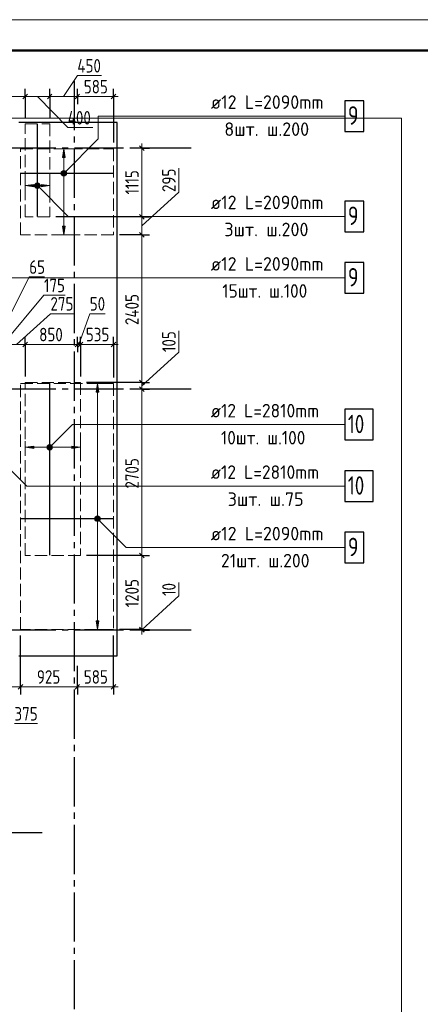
# Model space of a CAD drawing. Header units: millimetres. Extents: x 0 to 40165, y 0 to 42000.
# Tile 14 of 15: x 11413 to 17932, y 25981 to 42000. Entities that reach past the tile are written whole.
import ezdxf

# ---------------------------------------------------------------- set-up
doc = ezdxf.new("R2010")
doc.units = ezdxf.units.MM
doc.linetypes.add('______2', pattern=[270, 200, -70])
doc.linetypes.add('______5', pattern=[1100, 800, -100, 100, -100])
for name, color, linetype, lineweight in [('Standard', 7, 'Continuous', 25), ('ДОП Верх по Х', 7, 'Continuous', 25), ('ЖБ Перекрытие верхний уровень', 7, 'Continuous', 35), ('Оси', 40, '______5', 18), ('Позиционная метка номер позиции', 7, 'Continuous', 13), ('Примечания', 7, 'Continuous', 25)]:
    doc.layers.add(name, color=color, linetype=linetype, lineweight=lineweight)
doc.styles.add('GOST 2.304-81', font='txt')
doc.styles.add('ISOCPEUR', font='txt')

msp = doc.modelspace()

# ---------------------------------------------------------------- hatches: boundary and pattern name
at = {"layer": 'ДОП Верх по Х', "linetype": 'Continuous', "lineweight": 13, "transparency": 33554687}
for points in [[(12152, 39760), (12132, 39900), (12112, 39760)], [(12094, 39500), (12169, 39500), (12164, 39519)], [(12094, 39500), (12164, 39519), (12100, 39519)], [(12100, 39481), (12169, 39500), (12094, 39500)], [(12100, 39519), (12164, 39519), (12151, 39532)], [(12100, 39519), (12151, 39532), (12113, 39532)], [(12100, 39481), (12164, 39481), (12169, 39500)], [(12113, 39468), (12164, 39481), (12100, 39481)], [(12113, 39532), (12151, 39532), (12132, 39538)], [(12113, 39468), (12151, 39468), (12164, 39481)], [(12151, 39468), (12113, 39468), (12132, 39462)], [(11668, 39281), (11668, 39319), (11663, 39300)], [(11668, 39319), (11682, 39268), (11682, 39332)], [(11668, 39319), (11668, 39281), (11682, 39268)], [(11682, 39332), (11701, 39262), (11701, 39338)], [(11682, 39332), (11682, 39268), (11701, 39262)], [(11701, 39338), (11701, 39262), (11719, 39268)], [(11701, 39338), (11719, 39268), (11719, 39332)], [(11719, 39332), (11719, 39268), (11733, 39281)], [(11719, 39332), (11733, 39281), (11733, 39319)], [(11733, 39319), (11733, 39281), (11738, 39300)], [(11761, 39280), (11901, 39300), (11761, 39320)], [(12699, 35940), (12679, 36080), (12659, 35940)], [(11868, 35024), (11868, 35062), (11863, 35043)], [(11868, 35062), (11882, 35011), (11882, 35075)], [(11868, 35062), (11868, 35024), (11882, 35011)], [(11882, 35075), (11901, 35005), (11901, 35080)], [(11882, 35075), (11882, 35011), (11901, 35005)], [(11901, 35080), (11901, 35005), (11919, 35011)], [(11901, 35080), (11919, 35011), (11919, 35075)], [(11919, 35075), (11919, 35011), (11933, 35024)], [(11919, 35075), (11933, 35024), (11933, 35062)], [(11933, 35062), (11933, 35024), (11938, 35043)], [(12261, 35023), (12401, 35043), (12261, 35063)], [(12642, 33880), (12717, 33880), (12711, 33899)], [(12642, 33880), (12711, 33899), (12647, 33899)], [(12647, 33861), (12717, 33880), (12642, 33880)], [(12647, 33899), (12711, 33899), (12698, 33912)], [(12647, 33899), (12698, 33912), (12660, 33912)], [(12647, 33861), (12711, 33861), (12717, 33880)], [(12660, 33848), (12711, 33861), (12647, 33861)], [(12660, 33912), (12698, 33912), (12679, 33917)], [(12660, 33848), (12698, 33848), (12711, 33861)], [(12698, 33848), (12660, 33848), (12679, 33843)]]:
    msp.add_hatch(color=7, dxfattribs=at).paths.add_polyline_path(points)
for points in [[(11641, 39280), (11501, 39300), (11641, 39320)], [(12152, 38640), (12132, 38500), (12112, 38640)], [(11641, 35023), (11501, 35043), (11641, 35063)], [(12699, 32220), (12679, 32080), (12659, 32220)]]:
    msp.add_hatch(color=7, dxfattribs=at).paths.add_polyline_path(points, flags=16)
at = {"layer": 'Позиционная метка номер позиции', "linetype": 'Continuous', "lineweight": 13, "transparency": 33554687}
for points in [[(12089, 39511), (12164, 39468), (12100, 39532)], [(12089, 39489), (12143, 39457), (12089, 39511)], [(12089, 39511), (12143, 39457), (12164, 39468)], [(12120, 39457), (12089, 39489), (12100, 39468)], [(12089, 39489), (12120, 39457), (12143, 39457)], [(12100, 39532), (12175, 39489), (12120, 39543)], [(12100, 39532), (12164, 39468), (12175, 39489)], [(12120, 39543), (12175, 39489), (12175, 39511)], [(12120, 39543), (12175, 39511), (12143, 39543)], [(12143, 39543), (12175, 39511), (12164, 39532)], [(11658, 39311), (11689, 39343), (11669, 39332)], [(11689, 39343), (11658, 39311), (11658, 39289)], [(11689, 39343), (11658, 39289), (11712, 39343)], [(11712, 39343), (11658, 39289), (11669, 39268)], [(11712, 39343), (11669, 39268), (11733, 39332)], [(11733, 39332), (11669, 39268), (11689, 39257)], [(11733, 39332), (11689, 39257), (11744, 39311)], [(11744, 39311), (11689, 39257), (11712, 39257)], [(11744, 39311), (11712, 39257), (11744, 39289)], [(11744, 39289), (11712, 39257), (11733, 39268)], [(11869, 35075), (11944, 35031), (11889, 35086)], [(11889, 35086), (11944, 35031), (11944, 35054)], [(11889, 35086), (11944, 35054), (11912, 35086)], [(11912, 35086), (11944, 35054), (11932, 35075)], [(11857, 35054), (11932, 35011), (11869, 35075)], [(11857, 35031), (11912, 35000), (11857, 35054)], [(11857, 35054), (11912, 35000), (11932, 35011)], [(11889, 35000), (11857, 35031), (11869, 35011)], [(11857, 35031), (11889, 35000), (11912, 35000)], [(11869, 35075), (11932, 35011), (11944, 35031)], [(12636, 33891), (12668, 33923), (12647, 33912)], [(12668, 33923), (12636, 33891), (12636, 33869)], [(12668, 33923), (12636, 33869), (12691, 33923)], [(12691, 33923), (12636, 33869), (12647, 33848)], [(12691, 33923), (12647, 33848), (12711, 33912)], [(12711, 33912), (12647, 33848), (12668, 33837)], [(12711, 33912), (12668, 33837), (12722, 33891)], [(12722, 33891), (12668, 33837), (12691, 33837)], [(12722, 33891), (12691, 33837), (12722, 33869)], [(12722, 33869), (12691, 33837), (12711, 33848)]]:
    msp.add_hatch(color=7, dxfattribs=at).paths.add_polyline_path(points)

# ---------------------------------------------------------------- linework, layer by layer
at = {"layer": 'Standard', "color": 7, "linetype": 'Continuous', "lineweight": 13, "transparency": 33554687}
for p, q in [((12126, 40750), (12351, 41090)), ((12351, 41090), (12742, 41090)), ((11501, 40750), (11226, 40750)), ((11901, 40750), (11501, 40750)), ((11701, 40750), (12195, 40244)), ((12938, 40750), (12351, 40750)), ((12938, 40750), (13013, 40750)), ((12195, 40244), (12602, 40244)), ((13401, 39910), (13401, 39985)), ((13401, 38793), (13401, 39910)), ((14001, 39196), (14001, 39587)), ((13401, 38646), (14001, 39196)), ((11018, 36717), (11568, 37815)), ((11568, 37815), (11818, 37815)), ((11138, 36717), (11808, 37516)), ((11808, 37516), (12152, 37516)), ((11363, 36717), (11913, 37217)), ((11913, 37217), (12304, 37217)), ((12376, 36717), (12553, 37217)), ((12553, 37217), (12803, 37217)), ((14001, 36593), (14001, 36937)), ((11226, 36717), (11501, 36717)), ((11501, 36717), (12351, 36717)), ((12351, 36717), (12401, 36717)), ((12401, 36717), (12938, 36717)), ((12938, 36717), (13013, 36717)), ((13401, 36043), (14001, 36593)), ((13401, 35990), (13401, 36096)), ((14001, 32625), (14001, 32844)), ((13401, 32075), (14001, 32625)), ((13401, 32070), (13401, 32080)), ((13401, 32070), (13401, 31995)), ((11051, 31147), (11426, 31147)), ((11426, 31147), (12351, 31147)), ((12351, 31147), (12938, 31147)), ((12938, 31147), (13013, 31147)), ((11328, 30547), (11703, 30547))]:
    msp.add_line(p, q, dxfattribs=at)
at = {"layer": 'Standard', "color": 251, "linetype": 'Continuous', "lineweight": -3, "true_color": 0x656565, "transparency": 33554687}
for p, q in [((11501, 40750), (11501, 40875)), ((11901, 40750), (11901, 40875)), ((12351, 40750), (12351, 40875)), ((12938, 40750), (12938, 40875)), ((11501, 40750), (11501, 40625)), ((11901, 40750), (11901, 40625)), ((12351, 40750), (12351, 40625)), ((12351, 40750), (12351, 40750)), ((12938, 40750), (12938, 40625)), ((12938, 40750), (12938, 40000)), ((13401, 39910), (13276, 39910)), ((13401, 39910), (13526, 39910)), ((13401, 39910), (13401, 39910)), ((13401, 38793), (12001, 38793)), ((13401, 38793), (13276, 38793)), ((13401, 38793), (13526, 38793)), ((13401, 38500), (13038, 38500)), ((13401, 38500), (13276, 38500)), ((13401, 38500), (13526, 38500)), ((11501, 36717), (11501, 36842)), ((11501, 36717), (11501, 36592)), ((11501, 36717), (11501, 36196)), ((12351, 36717), (12351, 36842)), ((12351, 36717), (12351, 36592)), ((12351, 36717), (12351, 36717)), ((12401, 36717), (12401, 36842)), ((12401, 36717), (12401, 36592)), ((12401, 36717), (12401, 36196)), ((12938, 36717), (12938, 36842)), ((12938, 36717), (12938, 36592)), ((12938, 36717), (12938, 36180)), ((13401, 36096), (12501, 36096)), ((13401, 36096), (13276, 36096)), ((13401, 36096), (13526, 36096)), ((13401, 35990), (13276, 35990)), ((13401, 35990), (13526, 35990)), ((13401, 35990), (13401, 35990)), ((13401, 33284), (12501, 33284)), ((13401, 33284), (13276, 33284)), ((13401, 33284), (13526, 33284)), ((13401, 32080), (13038, 32080)), ((13401, 32080), (13276, 32080)), ((13401, 32070), (13276, 32070)), ((13401, 32080), (13526, 32080)), ((13401, 32070), (13526, 32070)), ((13401, 32070), (13401, 32070)), ((12938, 31147), (12938, 31980)), ((11426, 31147), (11426, 31272)), ((12351, 31147), (12351, 31272)), ((12938, 31147), (12938, 31272)), ((11426, 31147), (11426, 31022)), ((12351, 31147), (12351, 31022)), ((12938, 31147), (12938, 31022))]:
    msp.add_line(p, q, dxfattribs=at)
at = {"layer": 'Standard', "color": 7, "linetype": 'Continuous', "lineweight": 25, "transparency": 33554687}
for p, q in [((11538, 40788), (11463, 40712)), ((11938, 40788), (11863, 40712)), ((12388, 40788), (12313, 40712)), ((12975, 40788), (12900, 40712)), ((13438, 39872), (13363, 39948)), ((13438, 38755), (13363, 38831)), ((13438, 38462), (13363, 38538)), ((11463, 36680), (11538, 36755)), ((12313, 36680), (12388, 36755)), ((12363, 36680), (12438, 36755)), ((12900, 36680), (12975, 36755)), ((13438, 36058), (13363, 36133)), ((13438, 35953), (13363, 36028)), ((13438, 33246), (13363, 33321)), ((13438, 32043), (13363, 32117)), ((13438, 32033), (13363, 32108)), ((11388, 31110), (11463, 31185)), ((12313, 31110), (12388, 31185)), ((12900, 31110), (12975, 31185))]:
    msp.add_line(p, q, dxfattribs=at)
at = {"layer": 'Standard', "color": 7, "linetype": 'Continuous', "lineweight": 13, "transparency": 33554687}
msp.add_lwpolyline([(0, 0), (29700, 0), (29700, 42000), (0, 42000), (0, 0)], close=True, dxfattribs=at)
at = {"layer": 'Standard', "color": 7, "linetype": 'Continuous', "lineweight": 50, "transparency": 33554687}
msp.add_lwpolyline([(2000, 41500), (29200, 41500), (29200, 500), (2000, 500), (2000, 41500)], close=True, dxfattribs=at)
at = {"layer": 'Standard', "color": 251, "linetype": 'Continuous', "lineweight": -3, "true_color": 0x656565, "transparency": 33554687}
for points in [[(11501, 40750), (11501, 40629), (11501, 40629), (11501, 40475), (11501, 40475), (11501, 40405)], [(11901, 40750), (11901, 40689), (11901, 40689), (11901, 40602), (11901, 40602), (11901, 40405)], [(11426, 31147), (11426, 31164), (11426, 31164), (11426, 31164), (11426, 31164), (11426, 31885), (11426, 31885), (11426, 31980)], [(12351, 31147), (12351, 31164), (12351, 31164), (12351, 31486)]]:
    msp.add_lwpolyline(points, dxfattribs=at)
at = {"layer": 'Standard', "color": 7, "linetype": 'Continuous', "lineweight": 13, "transparency": 33554687}
for points in [[(12351, 40750), (12326, 40750), (12326, 40750), (12223, 40750), (12223, 40750), (12086, 40750), (12086, 40750), (11901, 40750)], [(13401, 38500), (13401, 38622), (13401, 38622), (13401, 38793)], [(13401, 36096), (13401, 36636), (13401, 36636), (13401, 38500)], [(13401, 33284), (13401, 34148), (13401, 34148), (13401, 35990)], [(13401, 32080), (13401, 32342), (13401, 32342), (13401, 33284)]]:
    msp.add_lwpolyline(points, dxfattribs=at)
at = {"layer": 'Standard', "color": 254, "linetype": 'Continuous', "lineweight": 13, "true_color": 0xc4c4ff, "transparency": 33554687}
msp.add_lwpolyline([(9620, 15332), (17625, 15332), (17625, 40399), (9620, 40399), (9620, 15332)], dxfattribs=at)
at = {"layer": 'ДОП Верх по Х', "color": 7, "linetype": 'Continuous', "lineweight": 13, "transparency": 33554687}
for p, q in [((14503, 40432), (16589, 40432)), ((14503, 38800), (16589, 38800)), ((14503, 37800), (16589, 37800)), ((14503, 35412), (16545, 35412)), ((14503, 34412), (16545, 34412)), ((14503, 33412), (16589, 33412))]:
    msp.add_line(p, q, dxfattribs=at)
at = {"layer": 'ДОП Верх по Х', "color": 7, "linetype": 'Continuous', "lineweight": 25, "transparency": 33554687}
for p, q in [((11701, 38799), (11701, 40299)), ((12932, 39500), (11432, 39500)), ((11901, 33290), (11901, 36090)), ((12932, 33880), (11432, 33880))]:
    msp.add_line(p, q, dxfattribs=at)
at = {"layer": 'ДОП Верх по Х', "color": 251, "linetype": 'Continuous', "lineweight": 13, "true_color": 0x494949, "transparency": 33554687}
for p, q in [((12132, 39900), (12032, 39900)), ((12132, 39900), (12112, 39760)), ((12152, 39760), (12132, 39900)), ((12132, 39900), (12232, 39900)), ((12132, 39900), (12132, 39900)), ((12112, 39760), (12152, 39760)), ((12132, 39530), (12132, 39760)), ((12094, 39500), (12094, 39500)), ((12132, 38640), (12132, 39470)), ((12169, 39500), (12169, 39500)), ((11501, 39300), (11501, 39400)), ((11501, 39300), (11641, 39320)), ((11641, 39280), (11501, 39300)), ((11501, 39300), (11501, 39200)), ((11501, 39300), (11501, 39300)), ((11641, 39320), (11641, 39280)), ((11641, 39300), (11671, 39300)), ((11701, 39338), (11701, 39338)), ((11701, 39262), (11701, 39262)), ((11731, 39300), (11761, 39300)), ((11901, 39300), (11761, 39320)), ((11761, 39320), (11761, 39280)), ((11761, 39280), (11901, 39300)), ((11901, 39300), (11901, 39400)), ((11901, 39300), (11901, 39200)), ((11901, 39300), (11901, 39300)), ((12132, 38500), (12112, 38640)), ((12112, 38640), (12152, 38640)), ((12152, 38640), (12132, 38500)), ((12132, 38500), (12032, 38500)), ((12132, 38500), (12232, 38500)), ((12132, 38500), (12132, 38500)), ((12679, 36080), (12579, 36080)), ((12679, 36080), (12659, 35940)), ((12699, 35940), (12679, 36080)), ((12679, 36080), (12779, 36080)), ((12679, 36080), (12679, 36080)), ((12659, 35940), (12699, 35940)), ((12679, 33910), (12679, 35940)), ((11501, 35043), (11501, 35143)), ((12401, 35043), (12401, 35143)), ((11501, 35043), (11641, 35063)), ((11641, 35023), (11501, 35043)), ((11501, 35043), (11501, 34943)), ((11501, 35043), (11501, 35043)), ((11641, 35063), (11641, 35023)), ((11641, 35043), (11871, 35043)), ((11901, 35080), (11901, 35080)), ((11901, 35005), (11901, 35005)), ((11931, 35043), (12261, 35043)), ((12401, 35043), (12261, 35063)), ((12261, 35063), (12261, 35023)), ((12261, 35023), (12401, 35043)), ((12401, 35043), (12401, 34943)), ((12401, 35043), (12401, 35043)), ((12642, 33880), (12642, 33880)), ((12679, 32220), (12679, 33850)), ((12717, 33880), (12717, 33880)), ((12679, 32080), (12659, 32220)), ((12659, 32220), (12699, 32220)), ((12699, 32220), (12679, 32080)), ((12679, 32080), (12579, 32080)), ((12679, 32080), (12779, 32080)), ((12679, 32080), (12679, 32080))]:
    msp.add_line(p, q, dxfattribs=at)
at = {"layer": 'ДОП Верх по Х', "color": 7, "linetype": 'Continuous', "lineweight": 25, "transparency": 33554687}
for points in [[(16703, 40182), (17013, 40182), (17013, 40682), (16703, 40682), (16703, 40182)], [(16703, 38550), (17013, 38550), (17013, 39050), (16703, 39050), (16703, 38550)], [(16703, 37550), (17013, 37550), (17013, 38050), (16703, 38050), (16703, 37550)], [(16703, 35162), (17163, 35162), (17163, 35662), (16703, 35662), (16703, 35162)], [(16703, 34162), (17163, 34162), (17163, 34662), (16703, 34662), (16703, 34162)], [(16703, 33162), (17013, 33162), (17013, 33662), (16703, 33662), (16703, 33162)]]:
    msp.add_lwpolyline(points, dxfattribs=at)
at = {"layer": 'ДОП Верх по Х', "color": 251, "linetype": 'Continuous', "lineweight": 13, "true_color": 0x494949, "transparency": 33554687}
for centre in [(12132, 39500), (11701, 39300), (11901, 35043), (12679, 33880)]:
    msp.add_circle(centre, 37.5, dxfattribs=at)
at = {"layer": 'ЖБ Перекрытие верхний уровень', "color": 7, "linetype": 'Continuous', "lineweight": 25, "transparency": 33554687}
for p, q in [((13001, 40330), (11401, 40330)), ((13001, 31650), (13001, 40330)), ((11401, 31650), (13001, 31650))]:
    msp.add_line(p, q, dxfattribs=at)
at = {"layer": 'Оси', "color": 8, "linetype": '______5', "lineweight": -3, "transparency": 33554687}
for p, q in [((12301, 41000), (12301, 7060)), ((14203, 39910), (3600, 39910)), ((14203, 35990), (3600, 35990)), ((14203, 32070), (3600, 32070)), ((11781, 28770), (3600, 28770))]:
    msp.add_line(p, q, dxfattribs=at)
at = {"layer": 'Позиционная метка номер позиции', "color": 7, "linetype": 'Continuous', "lineweight": 13, "transparency": 33554687}
for p, q in [((12100, 39532), (12100, 39532)), ((12100, 39468), (12100, 39468)), ((12164, 39532), (12164, 39532)), ((12164, 39468), (12164, 39468)), ((11669, 39332), (11669, 39332)), ((11669, 39268), (11669, 39268)), ((11733, 39332), (11733, 39332)), ((11733, 39268), (11733, 39268)), ((11869, 35075), (11869, 35075)), ((11869, 35011), (11869, 35011)), ((11932, 35075), (11932, 35075)), ((11932, 35011), (11932, 35011)), ((12647, 33912), (12647, 33912)), ((12647, 33848), (12647, 33848)), ((12711, 33912), (12711, 33912)), ((12711, 33848), (12711, 33848))]:
    msp.add_line(p, q, dxfattribs=at)
for points in [[(12132, 39500), (12690, 40059), (12690, 40432), (16703, 40432)], [(10735, 39500), (11018, 39217), (11018, 37800), (16703, 37800)], [(11701, 39300), (12201, 38800), (16703, 38800)], [(11901, 35043), (12270, 35412), (16703, 35412)], [(11151, 34790), (11529, 34412), (16703, 34412)], [(12679, 33880), (13147, 33412), (16703, 33412)]]:
    msp.add_lwpolyline(points, dxfattribs=at)
for centre in [(12132, 39500), (11701, 39300), (11901, 35043), (12679, 33880)]:
    msp.add_circle(centre, 45, dxfattribs=at)
at = {"layer": 'Примечания', "color": 7, "linetype": '______2', "lineweight": 18, "transparency": 33554687}
for p, q in [((11501, 40305), (11901, 40305)), ((11501, 38793), (11501, 40305)), ((11901, 40305), (11901, 38793)), ((11426, 39900), (12938, 39900)), ((11426, 38500), (11426, 39900)), ((12938, 39900), (12938, 38500)), ((11901, 38793), (11501, 38793)), ((12938, 38500), (11426, 38500)), ((11426, 36080), (12938, 36080)), ((11426, 32080), (11426, 36080)), ((11501, 36096), (12401, 36096)), ((11501, 33284), (11501, 36096)), ((12401, 36096), (12401, 33284)), ((12938, 36080), (12938, 32080)), ((12401, 33284), (11501, 33284)), ((12938, 32080), (11426, 32080))]:
    msp.add_line(p, q, dxfattribs=at)

# ---------------------------------------------------------------- texts
at = {"layer": 'Standard', "color": 7, "linetype": 'Continuous', "lineweight": 25, "transparency": 33554687, "char_height": 220, "attachment_point": 7, "style": 'GOST 2.304-81'}
for s, insert, width in [('450', (12351, 41140), 516.38), ('585', (12456, 40800), 500.81), ('400', (12195, 40294), 531.97), ('65', (11568, 37865), 375.73), ('175', (11808, 37566), 469.51), ('275', (11913, 37267), 516.4), ('50', (12553, 37267), 375.73), ('850', (11730, 36767), 516.4), ('535', (12489, 36767), 485.24), ('925', (11693, 31197), 516.4), ('585', (12456, 31197), 500.81), ('375', (11328, 30597), 500.83)]:
    msp.add_mtext(s, dxfattribs=dict(at, insert=insert, width=width))
at = {"layer": 'Standard', "color": 7, "linetype": 'Continuous', "lineweight": 25, "transparency": 33554687, "char_height": 220, "attachment_point": 7, "rotation": 90, "style": 'GOST 2.304-81'}
for s, insert, width in [('1115', (13350, 39156), 516.39), ('295', (13951, 39196), 516.39), ('2405', (13350, 37032), 657.05), ('105', (13951, 36593), 469.51), ('2705', (13351, 34371), 657.05), ('1205', (13350, 32440), 610.16), ('10', (13951, 32625), 344.43)]:
    msp.add_mtext(s, dxfattribs=dict(at, insert=insert, width=width))
at = {"layer": 'ДОП Верх по Х', "color": 7, "linetype": 'Continuous', "lineweight": 13, "transparency": 33554687, "attachment_point": 7, "style": 'ISOCPEUR'}
for s, insert, char_height, width in [('\\W0.96;ø12 L=2090mm ', (14523, 40549), 220, 2150.52), ('\\W0.78;9', (16753, 40292), 300, 326.4), ('\\W0.97;8шт. ш.200 ', (14743, 40109), 220, 1712.33), ('\\W0.96;ø12 L=2090mm ', (14523, 38917), 220, 2150.52), ('\\W0.78;9', (16753, 38660), 300, 326.4), ('\\W0.97;3шт. ш.200 ', (14743, 38477), 220, 1712.33), ('\\W0.96;ø12 L=2090mm ', (14523, 37917), 220, 2150.52), ('\\W0.78;9', (16753, 37660), 300, 326.4), ('\\W0.93;15шт. ш.100 ', (14710, 37477), 220, 1773.35), ('\\W0.94;ø12 L=2810mm ', (14523, 35529), 220, 2104.38), ('\\W0.75;10', (16753, 35272), 300, 472.28), ('\\W0.93;10шт. ш.100 ', (14688, 35089), 220, 1773.35), ('\\W0.94;ø12 L=2810mm ', (14523, 34529), 220, 2104.38), ('\\W0.75;10', (16753, 34272), 300, 472.28), ('\\W0.97;3шт. ш.75 ', (14798, 34089), 220, 1558.15), ('\\W0.96;ø12 L=2090mm ', (14523, 33529), 220, 2150.52), ('\\W0.78;9', (16753, 33272), 300, 326.4), ('\\W0.95;21шт. ш.200 ', (14688, 33089), 220, 1819.9)]:
    msp.add_mtext(s, dxfattribs=dict(at, insert=insert, char_height=char_height, width=width))

doc.saveas('drawing.dxf')
